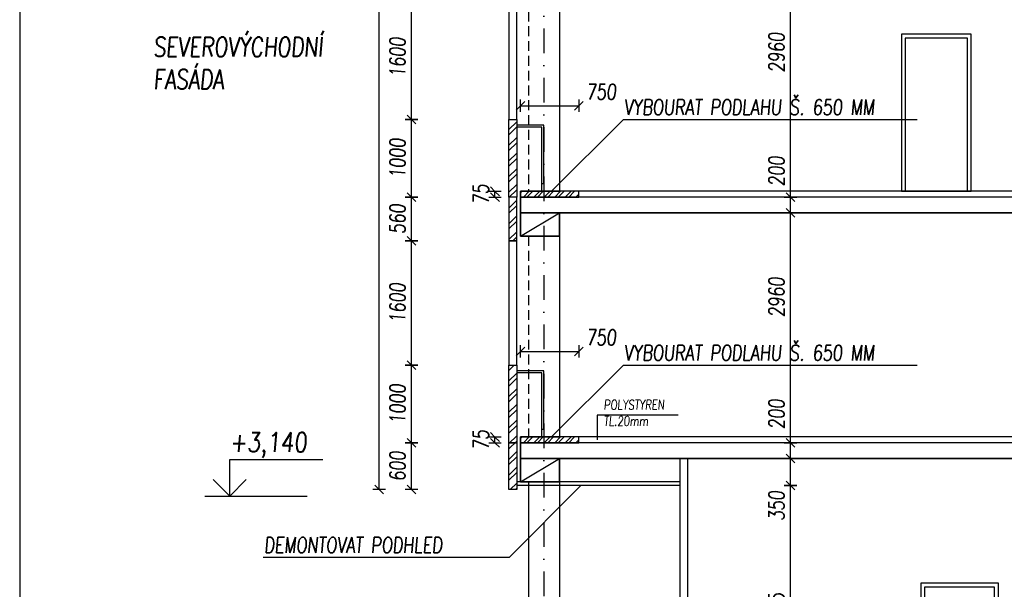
# Model space of a CAD drawing. Header units: millimetres. Extents: x 22267 to 193155, y 329430 to 541733.
# Tile 2 of 89: x 24215 to 36886, y 346471 to 353798. Entities that reach past the tile are written whole.
import ezdxf

# ---------------------------------------------------------------- set-up
doc = ezdxf.new("R2010")
doc.units = ezdxf.units.MM
doc.linetypes.add('ČERCHOVANÁ', pattern=[25.4, 12.7, -6.35, 0, -6.35])
doc.linetypes.add('ČÁRKOVANÁ', pattern=[19.05, 12.7, -6.35])
for name, color, linetype in [('BOURÁNÍ FASÁDY', 30, 'Continuous'), ('BOURÁNÍ PODLAHY', 30, 'Continuous'), ('BOURÁNÍ PŘÍČEK', 30, 'Continuous'), ('KOTY', 7, 'Continuous'), ('KOTY-DVERE', 8, 'Continuous'), ('KOTY_100', 7, 'Continuous'), ('KÓTY BP FASÁDA', 255, 'Continuous'), ('KÓTY BP PODLAHA', 255, 'Continuous'), ('KÓTY BP PŘÍČKY', 255, 'Continuous'), ('LEGENDA', 7, 'Continuous'), ('OSY', 7, 'Continuous'), ('TENKA', 4, 'Continuous'), ('TLUSTA', 2, 'Continuous'), ('ŽB', 1, 'Continuous')]:
    doc.layers.add(name, color=color, linetype=linetype)
doc.layers.add('POMOCNA_ZU', color=200, linetype='Continuous', plot=False)
doc.styles.add('CS-ROMANS', font='romans.shx', dxfattribs={"width": 0.75, "oblique": 5})
doc.styles.add('CS-ROMANS_100', font='romans.shx', dxfattribs={"width": 0.75, "oblique": 5, "height": 200})
doc.styles.add('ROMANS', font='romans.shx', dxfattribs={"width": 0.75, "oblique": 5, "height": 200})
doc.dimstyles.new('A_KÓTA_100', dxfattribs={"dimtxt": 200, "dimasz": 4, "dimexe": 100, "dimexo": 1500, "dimgap": 80, "dimtad": 1, "dimdec": 0, "dimdsep": 46, "dimtxsty": 'CS-ROMANS_100', "dimblk": 'KOT_CARA20', "dimcen": 90, "dimse1": 1, "dimse2": 1, "dimclrd": 256, "dimclre": 256, "dimclrt": 256, "dimadec": 0, "dimazin": 0, "dimtfac": 1, "dimtdec": 0, "dimtix": 1, "dimtmove": 2, "dimatfit": 3, "dimldrblk": 'OBLIQUE', "dimfxl": 1, "dimfxlon": 1, "dimtolj": 1, "dimarcsym": 0})

# ---------------------------------------------------------------- blocks, each defined once
blk = doc.blocks.new('VÝŠKOVÁ KÓTA 1')
at = {"ltscale": 0.25}
for p, q in [((0, 3.76), (9.59, 3.76)), ((0, 0), (0, 3.76)), ((0, 0), (-1.7, 1.7)), ((0, 0), (1.7, 1.7))]:
    blk.add_line(p, q, dxfattribs=at)
at = {"style": 'ROMANS', "oblique": 5, "width": 0.8}
blk.add_attdef('VÝŠKA', (0, 4.54), '', height=2, dxfattribs=at)
blk = doc.blocks.new('KOT_CARA20')
for p, q in [((0, 0), (-14.1, -14.1)), ((0, 20), (0, -20)), ((0, 0), (14.1, 14.1))]:
    blk.add_line(p, q)
blk = doc.blocks.new('*D2754')
at = {"layer": 'Defpoints', "color": 0, "transparency": 16777216}
for p in [(31411, 352691), (30661, 351590), (31411, 351590)]:
    blk.add_point(p, dxfattribs=at)
at = {"layer": 'KÓTY BP PODLAHA', "lineweight": -2, "transparency": 16777216}
blk.add_line((30665, 352691), (31407, 352691), dxfattribs=at)
at = {"layer": 'KÓTY BP PODLAHA', "lineweight": -2, "transparency": 16777216, "xscale": 4, "yscale": 4, "zscale": 4, "rotation": 180}
blk.add_blockref('KOT_CARA20', (30661, 352691), dxfattribs=at)
at = {"layer": 'KÓTY BP PODLAHA', "lineweight": -2, "transparency": 16777216, "xscale": 4, "yscale": 4, "zscale": 4}
blk.add_blockref('KOT_CARA20', (31411, 352691), dxfattribs=at)
at = {"layer": 'KÓTY BP PODLAHA', "transparency": 16777216, "insert": (31699, 352871), "char_height": 200, "attachment_point": 5, "style": 'CS-ROMANS_100'}
blk.add_mtext('\\A1;750', dxfattribs=at)
blk = doc.blocks.new('_OBLIQUE')
at = {"color": 0, "linetype": 'ByBlock', "ltscale": 15}
blk.add_line((-0.5, -0.5), (0.5, 0.5), dxfattribs=at)
blk = doc.blocks.new('*D2755')
at = {"layer": 'Defpoints', "color": 0, "transparency": 16777216}
for p in [(31411, 349531), (30661, 348430), (31411, 348430)]:
    blk.add_point(p, dxfattribs=at)
at = {"layer": 'KÓTY BP PODLAHA', "lineweight": -2, "transparency": 16777216}
blk.add_line((30665, 349531), (31407, 349531), dxfattribs=at)
at = {"layer": 'KÓTY BP PODLAHA', "lineweight": -2, "transparency": 16777216, "xscale": 4, "yscale": 4, "zscale": 4, "rotation": 180}
blk.add_blockref('KOT_CARA20', (30661, 349531), dxfattribs=at)
at = {"layer": 'KÓTY BP PODLAHA', "lineweight": -2, "transparency": 16777216, "xscale": 4, "yscale": 4, "zscale": 4}
blk.add_blockref('KOT_CARA20', (31411, 349531), dxfattribs=at)
at = {"layer": 'KÓTY BP PODLAHA', "transparency": 16777216, "insert": (31699, 349711), "char_height": 200, "attachment_point": 5, "style": 'CS-ROMANS_100'}
blk.add_mtext('\\A1;750', dxfattribs=at)
blk = doc.blocks.new('*D3095')
at = {"layer": 'Defpoints', "color": 0, "transparency": 16777216}
for p in [(30331, 351590), (30691, 351590), (30691, 351515)]:
    blk.add_point(p, dxfattribs=at)
at = {"layer": 'KÓTY BP PODLAHA', "lineweight": -2, "transparency": 16777216}
for p, q in [((30331, 351594), (30331, 351598)), ((30331, 351515), (30331, 351590)), ((30331, 351511), (30331, 351507))]:
    blk.add_line(p, q, dxfattribs=at)
at = {"layer": 'KÓTY BP PODLAHA', "lineweight": -2, "transparency": 16777216, "xscale": 4, "yscale": 4, "zscale": 4}
for p, rotation in [((30331, 351590), 270), ((30331, 351515), 90)]:
    blk.add_blockref('KOT_CARA20', p, dxfattribs=dict(at, rotation=rotation))
at = {"layer": 'KÓTY BP PODLAHA', "transparency": 16777216, "insert": (30151, 351553), "char_height": 200, "attachment_point": 5, "rotation": 90, "style": 'CS-ROMANS_100'}
blk.add_mtext('\\A1;75', dxfattribs=at)
blk = doc.blocks.new('*D3086')
at = {"layer": 'Defpoints', "color": 0, "transparency": 16777216}
for p in [(30331, 348430), (30691, 348430), (30691, 348355)]:
    blk.add_point(p, dxfattribs=at)
at = {"layer": 'KÓTY BP PODLAHA', "lineweight": -2, "transparency": 16777216}
for p, q in [((30331, 348434), (30331, 348438)), ((30331, 348355), (30331, 348430)), ((30331, 348351), (30331, 348347))]:
    blk.add_line(p, q, dxfattribs=at)
at = {"layer": 'KÓTY BP PODLAHA', "lineweight": -2, "transparency": 16777216, "xscale": 4, "yscale": 4, "zscale": 4}
for p, rotation in [((30331, 348430), 270), ((30331, 348355), 90)]:
    blk.add_blockref('KOT_CARA20', p, dxfattribs=dict(at, rotation=rotation))
at = {"layer": 'KÓTY BP PODLAHA', "transparency": 16777216, "insert": (30151, 348393), "char_height": 200, "attachment_point": 5, "rotation": 90, "style": 'CS-ROMANS_100'}
blk.add_mtext('\\A1;75', dxfattribs=at)
blk = doc.blocks.new('*D3087')
at = {"layer": 'Defpoints', "color": 0, "transparency": 16777216}
for p in [(28841, 407305), (30561, 407305), (30511, 347755)]:
    blk.add_point(p, dxfattribs=at)
at = {"layer": 'KOTY_100', "lineweight": -2, "transparency": 16777216}
blk.add_line((28841, 347759), (28841, 407301), dxfattribs=at)
at = {"layer": 'KOTY_100', "lineweight": -2, "transparency": 16777216, "xscale": 4, "yscale": 4, "zscale": 4}
for p, rotation in [((28841, 407305), 90), ((28841, 347755), 270)]:
    blk.add_blockref('KOT_CARA20', p, dxfattribs=dict(at, rotation=rotation))
at = {"layer": 'KOTY_100', "transparency": 16777216, "insert": (28661, 377530), "char_height": 200, "attachment_point": 5, "rotation": 90, "style": 'CS-ROMANS_100'}
blk.add_mtext('\\A1;59550', dxfattribs=at)
blk = doc.blocks.new('*D3088')
at = {"layer": 'Defpoints', "color": 0, "transparency": 16777216}
for p in [(29257, 348355), (30561, 348355), (30511, 347755)]:
    blk.add_point(p, dxfattribs=at)
at = {"layer": 'KÓTY BP FASÁDA', "lineweight": -2, "transparency": 16777216}
blk.add_line((29257, 347759), (29257, 348351), dxfattribs=at)
at = {"layer": 'KÓTY BP FASÁDA', "lineweight": -2, "transparency": 16777216, "xscale": 4, "yscale": 4, "zscale": 4}
for p, rotation in [((29257, 348355), 90), ((29257, 347755), 270)]:
    blk.add_blockref('KOT_CARA20', p, dxfattribs=dict(at, rotation=rotation))
at = {"layer": 'KÓTY BP FASÁDA', "transparency": 16777216, "insert": (29077, 348055), "char_height": 200, "attachment_point": 5, "rotation": 90, "style": 'CS-ROMANS_100'}
blk.add_mtext('\\A1;600', dxfattribs=at)
blk = doc.blocks.new('*D3089')
at = {"layer": 'Defpoints', "color": 0, "transparency": 16777216}
for p in [(29257, 349355), (30511, 349355), (30561, 348355)]:
    blk.add_point(p, dxfattribs=at)
at = {"layer": 'KÓTY BP FASÁDA', "lineweight": -2, "transparency": 16777216}
blk.add_line((29257, 348359), (29257, 349351), dxfattribs=at)
at = {"layer": 'KÓTY BP FASÁDA', "lineweight": -2, "transparency": 16777216, "xscale": 4, "yscale": 4, "zscale": 4}
for p, rotation in [((29257, 349355), 90), ((29257, 348355), 270)]:
    blk.add_blockref('KOT_CARA20', p, dxfattribs=dict(at, rotation=rotation))
at = {"layer": 'KÓTY BP FASÁDA', "transparency": 16777216, "insert": (29077, 348855), "char_height": 200, "attachment_point": 5, "rotation": 90, "style": 'CS-ROMANS_100'}
blk.add_mtext('\\A1;1000', dxfattribs=at)
blk = doc.blocks.new('*D3103')
at = {"layer": 'Defpoints', "color": 0, "transparency": 16777216}
for p in [(29257, 350955), (30561, 350955), (30511, 349355)]:
    blk.add_point(p, dxfattribs=at)
at = {"layer": 'KÓTY BP FASÁDA', "lineweight": -2, "transparency": 16777216}
blk.add_line((29257, 349359), (29257, 350951), dxfattribs=at)
at = {"layer": 'KÓTY BP FASÁDA', "lineweight": -2, "transparency": 16777216, "xscale": 4, "yscale": 4, "zscale": 4}
for p, rotation in [((29257, 350955), 90), ((29257, 349355), 270)]:
    blk.add_blockref('KOT_CARA20', p, dxfattribs=dict(at, rotation=rotation))
at = {"layer": 'KÓTY BP FASÁDA', "transparency": 16777216, "insert": (29077, 350155), "char_height": 200, "attachment_point": 5, "rotation": 90, "style": 'CS-ROMANS_100'}
blk.add_mtext('\\A1;1600', dxfattribs=at)
blk = doc.blocks.new('*D3104')
at = {"layer": 'Defpoints', "color": 0, "transparency": 16777216}
for p in [(29257, 351515), (30561, 351515), (30561, 350955)]:
    blk.add_point(p, dxfattribs=at)
at = {"layer": 'KÓTY BP FASÁDA', "lineweight": -2, "transparency": 16777216}
blk.add_line((29257, 350959), (29257, 351511), dxfattribs=at)
at = {"layer": 'KÓTY BP FASÁDA', "lineweight": -2, "transparency": 16777216, "xscale": 4, "yscale": 4, "zscale": 4}
for p, rotation in [((29257, 351515), 90), ((29257, 350955), 270)]:
    blk.add_blockref('KOT_CARA20', p, dxfattribs=dict(at, rotation=rotation))
at = {"layer": 'KÓTY BP FASÁDA', "transparency": 16777216, "insert": (29077, 351235), "char_height": 200, "attachment_point": 5, "rotation": 90, "style": 'CS-ROMANS_100'}
blk.add_mtext('\\A1;560', dxfattribs=at)
blk = doc.blocks.new('*D3105')
at = {"layer": 'Defpoints', "color": 0, "transparency": 16777216}
for p in [(29257, 352515), (30561, 352515), (30561, 351515)]:
    blk.add_point(p, dxfattribs=at)
at = {"layer": 'KÓTY BP FASÁDA', "lineweight": -2, "transparency": 16777216}
blk.add_line((29257, 351519), (29257, 352511), dxfattribs=at)
at = {"layer": 'KÓTY BP FASÁDA', "lineweight": -2, "transparency": 16777216, "xscale": 4, "yscale": 4, "zscale": 4}
for p, rotation in [((29257, 352515), 90), ((29257, 351515), 270)]:
    blk.add_blockref('KOT_CARA20', p, dxfattribs=dict(at, rotation=rotation))
at = {"layer": 'KÓTY BP FASÁDA', "transparency": 16777216, "insert": (29077, 352015), "char_height": 200, "attachment_point": 5, "rotation": 90, "style": 'CS-ROMANS_100'}
blk.add_mtext('\\A1;1000', dxfattribs=at)
blk = doc.blocks.new('*D3106')
at = {"layer": 'Defpoints', "color": 0, "transparency": 16777216}
for p in [(29257, 354115), (30561, 354115), (30561, 352515)]:
    blk.add_point(p, dxfattribs=at)
at = {"layer": 'KÓTY BP FASÁDA', "lineweight": -2, "transparency": 16777216}
blk.add_line((29257, 352519), (29257, 354111), dxfattribs=at)
at = {"layer": 'KÓTY BP FASÁDA', "lineweight": -2, "transparency": 16777216, "xscale": 4, "yscale": 4, "zscale": 4}
for p, rotation in [((29257, 354115), 90), ((29257, 352515), 270)]:
    blk.add_blockref('KOT_CARA20', p, dxfattribs=dict(at, rotation=rotation))
at = {"layer": 'KÓTY BP FASÁDA', "transparency": 16777216, "insert": (29077, 353315), "char_height": 200, "attachment_point": 5, "rotation": 90, "style": 'CS-ROMANS_100'}
blk.add_mtext('\\A1;1600', dxfattribs=at)
blk = doc.blocks.new('*D3502')
at = {"layer": 'Defpoints', "color": 0, "transparency": 16777216}
for p in [(32436, 347805), (34135, 347805), (33426, 344530)]:
    blk.add_point(p, dxfattribs=at)
at = {"layer": 'KÓTY BP PŘÍČKY', "lineweight": -2, "transparency": 16777216}
blk.add_line((34135, 344534), (34135, 347801), dxfattribs=at)
at = {"layer": 'KÓTY BP PŘÍČKY', "lineweight": -2, "transparency": 16777216, "xscale": 4, "yscale": 4, "zscale": 4}
for p, rotation in [((34135, 347805), 90), ((34135, 344530), 270)]:
    blk.add_blockref('KOT_CARA20', p, dxfattribs=dict(at, rotation=rotation))
at = {"layer": 'KÓTY BP PŘÍČKY', "transparency": 16777216, "insert": (33955, 346168), "char_height": 200, "attachment_point": 5, "rotation": 90, "style": 'CS-ROMANS_100'}
blk.add_mtext('\\A1;3275', dxfattribs=at)
blk = doc.blocks.new('*D3503')
at = {"layer": 'Defpoints', "color": 0, "transparency": 16777216}
for p in [(34135, 348155), (34303, 348155), (32436, 347805)]:
    blk.add_point(p, dxfattribs=at)
at = {"layer": 'KÓTY BP PŘÍČKY', "lineweight": -2, "transparency": 16777216}
blk.add_line((34135, 347809), (34135, 348151), dxfattribs=at)
at = {"layer": 'KÓTY BP PŘÍČKY', "lineweight": -2, "transparency": 16777216, "xscale": 4, "yscale": 4, "zscale": 4}
for p, rotation in [((34135, 348155), 90), ((34135, 347805), 270)]:
    blk.add_blockref('KOT_CARA20', p, dxfattribs=dict(at, rotation=rotation))
at = {"layer": 'KÓTY BP PŘÍČKY', "transparency": 16777216, "insert": (33955, 347545), "char_height": 200, "attachment_point": 5, "rotation": 90, "style": 'CS-ROMANS_100'}
blk.add_mtext('\\A1;350', dxfattribs=at)
blk = doc.blocks.new('*D3504')
at = {"layer": 'Defpoints', "color": 0, "transparency": 16777216}
for p in [(34135, 348355), (34558, 348355), (34558, 348155)]:
    blk.add_point(p, dxfattribs=at)
at = {"layer": 'KOTY_100', "lineweight": -2, "transparency": 16777216}
blk.add_line((34135, 348159), (34135, 348351), dxfattribs=at)
at = {"layer": 'KOTY_100', "lineweight": -2, "transparency": 16777216, "xscale": 4, "yscale": 4, "zscale": 4}
for p, rotation in [((34135, 348355), 90), ((34135, 348155), 270)]:
    blk.add_blockref('KOT_CARA20', p, dxfattribs=dict(at, rotation=rotation))
at = {"layer": 'KOTY_100', "transparency": 16777216, "insert": (33955, 348724), "char_height": 200, "attachment_point": 5, "rotation": 90, "style": 'CS-ROMANS_100'}
blk.add_mtext('\\A1;200', dxfattribs=at)
blk = doc.blocks.new('*D3505')
at = {"layer": 'Defpoints', "color": 0, "transparency": 16777216}
for p in [(34135, 351315), (34311, 351315), (34558, 348355)]:
    blk.add_point(p, dxfattribs=at)
at = {"layer": 'KOTY_100', "lineweight": -2, "transparency": 16777216}
blk.add_line((34135, 348359), (34135, 351311), dxfattribs=at)
at = {"layer": 'KOTY_100', "lineweight": -2, "transparency": 16777216, "xscale": 4, "yscale": 4, "zscale": 4}
for p, rotation in [((34135, 351315), 90), ((34135, 348355), 270)]:
    blk.add_blockref('KOT_CARA20', p, dxfattribs=dict(at, rotation=rotation))
at = {"layer": 'KOTY_100', "transparency": 16777216, "insert": (33955, 350229), "char_height": 200, "attachment_point": 5, "rotation": 90, "style": 'CS-ROMANS_100'}
blk.add_mtext('\\A1;2960', dxfattribs=at)
blk = doc.blocks.new('*D3506')
at = {"layer": 'Defpoints', "color": 0, "transparency": 16777216}
for p in [(34135, 351515), (34289, 351515), (34311, 351315)]:
    blk.add_point(p, dxfattribs=at)
at = {"layer": 'KOTY_100', "lineweight": -2, "transparency": 16777216}
blk.add_line((34135, 351319), (34135, 351511), dxfattribs=at)
at = {"layer": 'KOTY_100', "lineweight": -2, "transparency": 16777216, "xscale": 4, "yscale": 4, "zscale": 4}
for p, rotation in [((34135, 351515), 90), ((34135, 351315), 270)]:
    blk.add_blockref('KOT_CARA20', p, dxfattribs=dict(at, rotation=rotation))
at = {"layer": 'KOTY_100', "transparency": 16777216, "insert": (33955, 351849), "char_height": 200, "attachment_point": 5, "rotation": 90, "style": 'CS-ROMANS_100'}
blk.add_mtext('\\A1;200', dxfattribs=at)
blk = doc.blocks.new('*D3507')
at = {"layer": 'Defpoints', "color": 0, "transparency": 16777216}
for p in [(34135, 354475), (34372, 354475), (34289, 351515)]:
    blk.add_point(p, dxfattribs=at)
at = {"layer": 'KOTY_100', "lineweight": -2, "transparency": 16777216}
blk.add_line((34135, 351519), (34135, 354471), dxfattribs=at)
at = {"layer": 'KOTY_100', "lineweight": -2, "transparency": 16777216, "xscale": 4, "yscale": 4, "zscale": 4}
for p, rotation in [((34135, 354475), 90), ((34135, 351515), 270)]:
    blk.add_blockref('KOT_CARA20', p, dxfattribs=dict(at, rotation=rotation))
at = {"layer": 'KOTY_100', "transparency": 16777216, "insert": (33955, 353377), "char_height": 200, "attachment_point": 5, "rotation": 90, "style": 'CS-ROMANS_100'}
blk.add_mtext('\\A1;2960', dxfattribs=at)

msp = doc.modelspace()

# ---------------------------------------------------------------- hatches: boundary and pattern name
at = {"layer": 'BOURÁNÍ FASÁDY'}
h = msp.add_hatch(dxfattribs=at)
h.set_pattern_fill('ANSI32', color=256, scale=15)
h.paths.add_polyline_path([(30511, 406600.5), (30611, 406600.5), (30611, 407305.5), (30511, 407305.5)])
h.paths.add_polyline_path([(30511, 404675.5), (30611, 404675.5), (30611, 406600.5), (30511, 406600.5)])
h.paths.add_polyline_path([(30611, 402075.5), (30511, 402075.5), (30511, 403075.5), (30611, 403075.5)])
h.paths.add_polyline_path([(30511, 401515.5), (30611, 401515.5), (30611, 402075.5), (30511, 402075.5)])
h.paths.add_polyline_path([(30611, 398915.5), (30511, 398915.5), (30511, 399915.5), (30611, 399915.5)])
h.paths.add_polyline_path([(30511, 398355.5), (30611, 398355.5), (30611, 398915.5), (30511, 398915.5)])
h.paths.add_polyline_path([(30611, 395755.5), (30511, 395755.5), (30511, 396755.5), (30611, 396755.5)])
h.paths.add_polyline_path([(30511, 395195.5), (30611, 395195.5), (30611, 395755.5), (30511, 395755.5)])
h.paths.add_polyline_path([(30611, 392595.5), (30511, 392595.5), (30511, 393595.5), (30611, 393595.5)])
h.paths.add_polyline_path([(30511, 392035.5), (30611, 392035.5), (30611, 392595.5), (30511, 392595.5)])
h.paths.add_polyline_path([(30611, 389435.5), (30511, 389435.5), (30511, 390435.5), (30611, 390435.5)])
h.paths.add_polyline_path([(30511, 388875.5), (30611, 388875.5), (30611, 389435.5), (30511, 389435.5)])
h.paths.add_polyline_path([(30511, 385715.5), (30611, 385715.5), (30611, 386275.5), (30511, 386275.5)])
h.paths.add_polyline_path([(30611, 386275.5), (30511, 386275.5), (30511, 387275.5), (30611, 387275.5)])
h.paths.add_polyline_path([(30611, 383115.5), (30511, 383115.5), (30511, 384115.5), (30611, 384115.5)])
h.paths.add_polyline_path([(30511, 382555.5), (30611, 382555.5), (30611, 383115.5), (30511, 383115.5)])
h.paths.add_polyline_path([(30611, 379955.5), (30511, 379955.5), (30511, 380955.5), (30611, 380955.5)])
h.paths.add_polyline_path([(30511, 379395.5), (30611, 379395.5), (30611, 379955.5), (30511, 379955.5)])
h.paths.add_polyline_path([(30611, 376795.5), (30511, 376795.5), (30511, 377795.5), (30611, 377795.5)])
h.paths.add_polyline_path([(30511, 376235.5), (30611, 376235.5), (30611, 376795.5), (30511, 376795.5)])
h.paths.add_polyline_path([(30611, 373635.5), (30511, 373635.5), (30511, 374635.5), (30611, 374635.5)])
h.paths.add_polyline_path([(30511, 373075.5), (30611, 373075.5), (30611, 373635.5), (30511, 373635.5)])
h.paths.add_polyline_path([(30611, 370475.5), (30511, 370475.5), (30511, 371475.5), (30611, 371475.5)])
h.paths.add_polyline_path([(30511, 369915.5), (30611, 369915.5), (30611, 370475.5), (30511, 370475.5)])
h.paths.add_polyline_path([(30611, 367315.5), (30511, 367315.5), (30511, 368315.5), (30611, 368315.5)])
h.paths.add_polyline_path([(30511, 366755.5), (30611, 366755.5), (30611, 367315.5), (30511, 367315.5)])
h.paths.add_polyline_path([(30611, 364155.5), (30511, 364155.5), (30511, 365155.5), (30611, 365155.5)])
h.paths.add_polyline_path([(30511, 363595.5), (30611, 363595.5), (30611, 364155.5), (30511, 364155.5)])
h.paths.add_polyline_path([(30611, 360995.5), (30511, 360995.5), (30511, 361995.5), (30611, 361995.5)])
h.paths.add_polyline_path([(30511, 360435.5), (30611, 360435.5), (30611, 360995.5), (30511, 360995.5)])
h.paths.add_polyline_path([(30611, 357835.5), (30511, 357835.5), (30511, 358835.5), (30611, 358835.5)])
h.paths.add_polyline_path([(30511, 357275.5), (30611, 357275.5), (30611, 357835.5), (30511, 357835.5)])
h.paths.add_polyline_path([(30611, 354675.5), (30511, 354675.5), (30511, 355675.5), (30611, 355675.5)])
h.paths.add_polyline_path([(30511, 354115.5), (30611, 354115.5), (30611, 354675.5), (30511, 354675.5)])
h.paths.add_polyline_path([(30611, 351515.5), (30511, 351515.5), (30511, 352515.5), (30611, 352515.5)])
h.paths.add_polyline_path([(30511, 350955.5), (30611, 350955.5), (30611, 351515.5), (30511, 351515.5)])
h.paths.add_polyline_path([(30611, 347755.5), (30511, 347755.5), (30511, 348355.5), (30611, 348355.5)])
h.paths.add_polyline_path([(30611, 348355.5), (30511, 348355.5), (30511, 349355.5), (30611, 349355.5)])
at = {"layer": 'BOURÁNÍ PODLAHY'}
h = msp.add_hatch(dxfattribs=at)
h.set_pattern_fill('ANSI32', color=256, scale=10)
h.set_pattern_definition([(45, (-4e-12, -50560), (-67.35192, 67.35192), []), (45, (44.9, -50560), (-67.35192, 67.35192), [])])
h.paths.add_polyline_path([(30961, 351590.5), (30661, 351590.5), (30661, 351515.5), (30961, 351515.5)])
h.paths.add_polyline_path([(31411, 351590.5), (30961, 351590.5), (30961, 351515.5), (31411, 351515.5)])
h = msp.add_hatch(dxfattribs=at)
h.set_pattern_fill('ANSI32', color=256, scale=10)
h.set_pattern_definition([(45, (-7e-12, -53720), (-67.35192, 67.35192), []), (45, (44.9, -53720), (-67.35192, 67.35192), [])])
h.paths.add_polyline_path([(30961, 348430.5), (30661, 348430.5), (30661, 348355.5), (30961, 348355.5)])
h.paths.add_polyline_path([(31411, 348430.5), (30961, 348430.5), (30961, 348355.5), (31411, 348355.5)])

# ---------------------------------------------------------------- linework, layer by layer
at = {"layer": 'BOURÁNÍ FASÁDY'}
for points in [[(30511, 352515.5), (30611, 352515.5), (30611, 354115.5), (30511, 354115.5)], [(30611, 351515.5), (30511, 351515.5), (30511, 352515.5), (30611, 352515.5)], [(30511, 350955.5), (30611, 350955.5), (30611, 351515.5), (30511, 351515.5)], [(30511, 349355.5), (30611, 349355.5), (30611, 350955.5), (30511, 350955.5)], [(30611, 348355.5), (30511, 348355.5), (30511, 349355.5), (30611, 349355.5)], [(30611, 347755.5), (30511, 347755.5), (30511, 348355.5), (30611, 348355.5)]]:
    msp.add_lwpolyline(points, close=True, dxfattribs=at)
for points in [[(30936, 351690.5), (30961, 351690.5), (30961, 352440.5), (30611, 352440.5)], [(30936, 351590.5), (30936, 352415.5), (30611, 352415.5)], [(30936, 348530.5), (30961, 348530.5), (30961, 349280.5), (30611, 349280.5)], [(30936, 348430.5), (30936, 349255.5), (30611, 349255.5)], [(32711, 347855.5), (30611, 347855.5)], [(32711, 347805.5), (30611, 347805.5)]]:
    msp.add_lwpolyline(points, dxfattribs=at)
at = {"layer": 'BOURÁNÍ PODLAHY'}
for points in [[(30661, 351515.5), (31411, 351515.5), (31411, 351590.5), (30661, 351590.5)], [(30661, 348355.5), (31411, 348355.5), (31411, 348430.5), (30661, 348430.5)]]:
    msp.add_lwpolyline(points, close=True, dxfattribs=at)
at = {"layer": 'BOURÁNÍ PŘÍČEK'}
for points in [[(35561, 351590.5), (36461, 351590.5), (36461, 353610.5), (35561, 353610.5)], [(35561, 351590.5), (36461, 351590.5), (36461, 353610.5), (35561, 353610.5)], [(35611, 351590.5), (36411, 351590.5), (36411, 353560.5), (35611, 353560.5)], [(35811, 344530.5), (36811, 344530.5), (36811, 346550.5), (35811, 346550.5)], [(35861, 344530.5), (36761, 344530.5), (36761, 346500.5), (35861, 346500.5)]]:
    msp.add_lwpolyline(points, close=True, dxfattribs=at)
for points in [[(32711, 348155.5), (32711, 343280.5)], [(32811, 348155.5), (32811, 343280.5)]]:
    msp.add_lwpolyline(points, dxfattribs=at)
at = {"layer": 'KOTY', "linetype": 'ByBlock'}
msp.add_line((26595.3, 347670.5), (27912.4, 347670.5), dxfattribs=at)
at = {"layer": 'KOTY-DVERE'}
msp.add_lwpolyline([(32690, 348709.9), (31645, 348709.9), (31645, 348392.6)], dxfattribs=at)
at = {"layer": 'KÓTY BP FASÁDA'}
for q in [(31438, 347805.5), (27346.6, 346879.6)]:
    msp.add_line((30512, 346879.6), q, dxfattribs=at)
at = {"layer": 'KÓTY BP PODLAHA'}
for p, q in [((31980, 352511.6), (31058.9, 351590.5)), ((35766, 352511.6), (31980, 352511.6)), ((31980, 349351.6), (31058.9, 348430.5)), ((35766, 349351.6), (31980, 349351.6))]:
    msp.add_line(p, q, dxfattribs=at)
at = {"layer": 'LEGENDA'}
msp.add_lwpolyline([(24214.7, 329430.5), (76214.7, 329430.5), (76214.7, 418530.5), (24214.7, 418530.5)], close=True, dxfattribs=at)
at = {"layer": 'OSY', "linetype": 'ČERCHOVANÁ', "ltscale": 25}
msp.add_line((30961, 408305.5), (30961, 331387.3), dxfattribs=at)
at = {"layer": 'TENKA', "linetype": 'ČÁRKOVANÁ', "ltscale": 10}
for points in [[(30761, 354475.5), (30761, 351590.5)], [(30761, 351015.5), (30761, 348430.5)]]:
    msp.add_lwpolyline(points, dxfattribs=at)
at = {"layer": 'TENKA'}
for points in [[(31161, 354475.5), (31161, 351590.5)], [(37211, 351515.5), (30661, 351515.5)], [(30661, 351015.5), (31161, 351315.5)], [(31161, 351315.5), (31161, 348430.5)], [(37211, 348355.5), (30661, 348355.5)], [(30661, 347855.5), (31161, 348155.5)], [(31161, 348155.5), (31161, 338950.5)], [(30761, 347855.5), (30761, 338950.5)]]:
    msp.add_lwpolyline(points, dxfattribs=at)
at = {"layer": 'TLUSTA'}
for points in [[(30661, 351315.5), (30661, 351590.5)], [(37211, 351590.5), (30661, 351590.5)], [(30661, 351515.5), (30661, 351590.5), (31161, 351590.5)], [(37211, 351315.5), (30661, 351315.5)], [(37211, 348430.5), (30661, 348430.5)], [(30661, 348155.5), (30661, 348430.5)], [(30661, 348355.5), (30661, 348430.5), (31161, 348430.5)], [(37211, 348155.5), (30661, 348155.5)]]:
    msp.add_lwpolyline(points, dxfattribs=at)
for points in [[(30661, 351315.5), (31161, 351315.5), (31161, 351015.5), (30661, 351015.5)], [(30661, 348155.5), (31161, 348155.5), (31161, 347855.5), (30661, 347855.5)]]:
    msp.add_lwpolyline(points, close=True, dxfattribs=at)
at = {"layer": 'ŽB'}
for points in [[(30661, 351315.5), (37211, 351315.5), (37211, 351515.5), (30661, 351515.5)], [(30661, 351015.5), (31161, 351015.5), (31161, 351315.5), (30661, 351315.5)], [(30661, 348155.5), (37211, 348155.5), (37211, 348355.5), (30661, 348355.5)], [(30661, 347855.5), (31161, 347855.5), (31161, 348155.5), (30661, 348155.5)]]:
    msp.add_lwpolyline(points, close=True, dxfattribs=at)

# ---------------------------------------------------------------- block references
at = {"layer": 'KOTY', "xscale": 125, "yscale": 125, "zscale": 125}
msp.add_blockref('VÝŠKOVÁ KÓTA 1', (26918.2, 347670.5), dxfattribs=at).add_auto_attribs({'VÝŠKA': '+3,140'})

# ---------------------------------------------------------------- texts
at = {"layer": 'KOTY-DVERE', "insert": (31730.8, 348740.6), "char_height": 125, "width": 1033.769, "attachment_point": 4, "style": 'CS-ROMANS'}
msp.add_mtext('\\A1;POLYSTYREN\\PTL.20mm', dxfattribs=at)
at = {"layer": 'KÓTY BP FASÁDA', "ltscale": 15, "style": 'CS-ROMANS', "oblique": 5, "width": 0.75}
msp.add_text('DEMONTOVAT PODHLED', height=200, dxfattribs=at).set_placement((27359.1, 346940.6))
at = {"layer": 'KÓTY BP PODLAHA', "ltscale": 15, "style": 'CS-ROMANS', "oblique": 5, "width": 0.75}
for p in [(31992.6, 352572.6), (31992.6, 349412.6)]:
    msp.add_text('VYBOURAT PODLAHU Š. 650 MM ', height=200, dxfattribs=at).set_placement(p)
at = {"layer": 'POMOCNA_ZU', "insert": (25934, 353240.1), "char_height": 250, "width": 2007.369, "attachment_point": 4, "style": 'CS-ROMANS'}
msp.add_mtext('\\A1;SEVEROVÝCHODNÍ\\PFASÁDA', dxfattribs=at)

# ---------------------------------------------------------------- dimensions: what is measured, and where the dimension line sits
at = {"layer": 'KOTY_100'}
dim = msp.add_linear_dim(base=(28841.4, 407305.5), p1=(30511, 347755.5), p2=(30561, 407305.5), angle=90, dimstyle='A_KÓTA_100', dxfattribs=at)
dim.commit()
dim.dimension.update_dxf_attribs({"geometry": '*D3087', "text_midpoint": (28661.4, 377530.5)})
for base, p1, p2, picture, middle in [((34134.7, 354475.5), (34289.4, 351515.5), (34372.1, 354475.5), '*D3507', (33954.7, 353376.7)), ((34134.7, 351515.5), (34311.4, 351315.5), (34289.4, 351515.5), '*D3506', (33954.7, 351848.6)), ((34134.7, 351315.5), (34557.8, 348355.5), (34311.4, 351315.5), '*D3505', (33954.7, 350228.8)), ((34134.7, 348355.5), (34557.8, 348155.5), (34557.8, 348355.5), '*D3504', (33954.7, 348723.8))]:
    dim = msp.add_linear_dim(base=base, p1=p1, p2=p2, angle=90, dimstyle='A_KÓTA_100', dxfattribs=at)
    dim.commit()
    dim.dimension.update_dxf_attribs({"geometry": picture, "text_midpoint": middle, "dimtype": 160})
at = {"layer": 'KÓTY BP FASÁDA'}
for base, p1, p2, picture, middle in [((29256.8, 354115.5), (30561, 352515.5), (30561, 354115.5), '*D3106', (29076.8, 353315.5)), ((29256.8, 352515.5), (30561, 351515.5), (30561, 352515.5), '*D3105', (29076.8, 352015.5)), ((29256.8, 351515.5), (30561, 350955.5), (30561, 351515.5), '*D3104', (29076.8, 351235.5)), ((29256.8, 350955.5), (30511, 349355.5), (30561, 350955.5), '*D3103', (29076.8, 350155.5)), ((29256.8, 349355.5), (30561, 348355.5), (30511, 349355.5), '*D3089', (29076.8, 348855.5)), ((29256.8, 348355.5), (30511, 347755.5), (30561, 348355.5), '*D3088', (29076.8, 348055.5))]:
    dim = msp.add_linear_dim(base=base, p1=p1, p2=p2, angle=90, dimstyle='A_KÓTA_100', dxfattribs=at)
    dim.commit()
    dim.dimension.update_dxf_attribs({"geometry": picture, "text_midpoint": middle})
at = {"layer": 'KÓTY BP PODLAHA'}
for base, p1, p2, picture, middle in [((31411, 352691.2), (30661, 351590.5), (31411, 351590.5), '*D2754', (31698.8, 352871.2)), ((31411, 349531.2), (30661, 348430.5), (31411, 348430.5), '*D2755', (31698.8, 349711.2))]:
    dim = msp.add_linear_dim(base=base, p1=p1, p2=p2, dimstyle='A_KÓTA_100', dxfattribs=at)
    dim.commit()
    dim.dimension.update_dxf_attribs({"geometry": picture, "text_midpoint": middle, "dimtype": 160})
for base, p1, p2, picture, middle in [((30331, 351590.5), (30690.9, 351515.5), (30690.9, 351590.5), '*D3095', (30151, 351553)), ((30331, 348430.5), (30690.9, 348355.5), (30690.9, 348430.5), '*D3086', (30151, 348393))]:
    dim = msp.add_linear_dim(base=base, p1=p1, p2=p2, angle=90, dimstyle='A_KÓTA_100', dxfattribs=at)
    dim.commit()
    dim.dimension.update_dxf_attribs({"geometry": picture, "text_midpoint": middle})
at = {"layer": 'KÓTY BP PŘÍČKY'}
dim = msp.add_linear_dim(base=(34134.7, 348155.5), p1=(32435.9, 347805.5), p2=(34303.2, 348155.5), angle=90, dimstyle='A_KÓTA_100', dxfattribs=at)
dim.commit()
dim.dimension.update_dxf_attribs({"geometry": '*D3503', "text_midpoint": (33954.7, 347544.9), "dimtype": 160})
dim = msp.add_linear_dim(base=(34134.7, 347805.5), p1=(33425.7, 344530.5), p2=(32435.9, 347805.5), angle=90, dimstyle='A_KÓTA_100', dxfattribs=at)
dim.commit()
dim.dimension.update_dxf_attribs({"geometry": '*D3502', "text_midpoint": (33954.7, 346168)})

doc.saveas('drawing.dxf')
